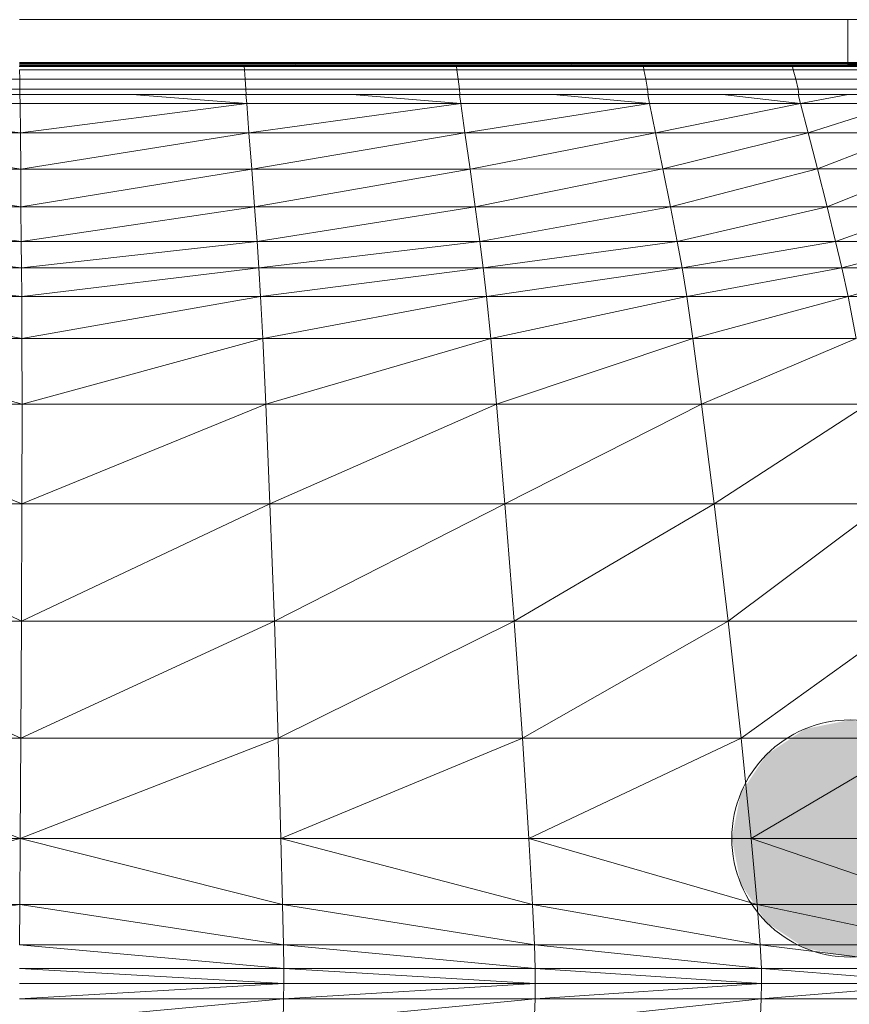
# Model space of a CAD drawing. Extents: x 180 to 9540, y 54 to 2910.
# Tile 72 of 82: x 8169 to 8274, y 1024 to 1148. Entities that reach past the tile are written whole.
import ezdxf
from ezdxf.xclip import XClip

# ---------------------------------------------------------------- set-up
doc = ezdxf.new("R2010")
doc.units = 0
doc.header["$MEASUREMENT"] = 0
doc.header["$XCLIPFRAME"] = 0
doc.layers.add('320-W Umeblowanie U_floe', color=7, linetype='Continuous')
doc.layers.add('820-G Rysunki Obrazki', color=7, linetype='Continuous')

# ---------------------------------------------------------------- blocks, each defined once
blk = doc.blocks.new('Rysunek_2_2', base_point=(4248.05, 809.8))
at = {"layer": '820-G Rysunki Obrazki', "linetype": 'Continuous', "lineweight": 13}
blk.add_hatch(color=154, dxfattribs=at).paths.add_polyline_path([(8259.18, 1044.58), (8260.32, 1038.84), (8263.57, 1033.97), (8268.44, 1030.72), (8274.18, 1029.58), (8279.92, 1030.72), (8284.78, 1033.97), (8288.03, 1038.84), (8289.18, 1044.58), (8288.03, 1050.32), (8284.78, 1055.18), (8279.92, 1058.43), (8274.18, 1059.58), (8268.44, 1058.43), (8263.57, 1055.18), (8260.32, 1050.32)])
at = {"layer": '320-W Umeblowanie U_floe', "color": 150, "linetype": 'Continuous', "lineweight": 0, "ltscale": 0.5}
for p, q in [((8169.07, 1148.12), (8273.86, 1148.12)), ((8273.86, 1142.71), (8273.86, 1148.12)), ((8273.86, 1148.12), (8305.53, 1148.12)), ((8169.06, 1142.21), (8197.49, 1142.21)), ((8273.86, 1142.71), (8169.07, 1142.71)), ((8273.86, 1142.56), (8169.07, 1142.43)), ((8169.07, 1142.56), (8273.86, 1142.56)), ((8169.07, 1142.34), (8273.86, 1142.43)), ((8169.07, 1142.27), (8273.86, 1142.34)), ((8273.86, 1142.34), (8169.07, 1142.34)), ((8169.07, 1142.34), (8169.07, 1142.34)), ((8169.07, 1142.23), (8273.86, 1142.27)), ((8273.86, 1142.27), (8169.07, 1142.27)), ((8169.07, 1142.27), (8169.07, 1142.27)), ((8169.07, 1142.21), (8169.07, 1142.23)), ((8169.07, 1142.21), (8273.86, 1142.23)), ((8273.86, 1142.23), (8169.07, 1142.23)), ((8169.07, 1142.23), (8169.07, 1142.23)), ((8169.07, 1142.21), (8273.86, 1142.21)), ((8273.86, 1142.21), (8169.07, 1142.21)), ((8169.07, 1141.79), (8169.08, 1140.6)), ((8169.07, 1141.79), (8197.52, 1141.79)), ((8197.49, 1142.21), (8197.52, 1141.79)), ((8197.49, 1142.21), (8224.33, 1142.21)), ((8197.52, 1141.79), (8224.39, 1141.79)), ((8197.61, 1140.6), (8197.52, 1141.79)), ((8224.39, 1141.79), (8224.33, 1142.21)), ((8224.33, 1142.21), (8247.99, 1142.21)), ((8224.39, 1141.79), (8224.55, 1140.6)), ((8224.39, 1141.79), (8248.06, 1141.79)), ((8247.99, 1142.21), (8248.06, 1141.79)), ((8247.99, 1142.21), (8266.86, 1142.21)), ((8248.06, 1141.79), (8266.96, 1141.79)), ((8248.3, 1140.6), (8248.06, 1141.79)), ((8266.96, 1141.79), (8266.86, 1142.21)), ((8266.86, 1142.21), (8279.37, 1142.21)), ((8266.96, 1141.79), (8279.49, 1141.79)), ((8267.26, 1140.6), (8266.96, 1141.79)), ((8273.86, 1142.71), (8273.86, 1142.56)), ((8305.53, 1142.71), (8273.86, 1142.71)), ((8273.86, 1142.56), (8273.86, 1142.43)), ((8305.51, 1142.56), (8273.86, 1142.56)), ((8273.86, 1142.43), (8273.86, 1142.34)), ((8305.47, 1142.43), (8273.86, 1142.43)), ((8273.86, 1142.34), (8273.86, 1142.27)), ((8305.4, 1142.34), (8273.86, 1142.34)), ((8273.86, 1142.27), (8273.86, 1142.23)), ((8305.31, 1142.27), (8273.86, 1142.27)), ((8305.18, 1142.23), (8273.86, 1142.21)), ((8305.18, 1142.23), (8273.86, 1142.23)), ((8273.86, 1142.23), (8273.86, 1142.21)), ((8273.86, 1142.21), (8305.03, 1142.21)), ((8140.55, 1140.6), (8169.08, 1140.6)), ((8169.08, 1140.6), (8169.1, 1139.32)), ((8197.61, 1140.6), (8169.08, 1140.6)), ((8224.55, 1140.6), (8197.61, 1140.6)), ((8197.61, 1140.6), (8197.7, 1139.32)), ((8224.55, 1140.6), (8224.71, 1139.32)), ((8248.3, 1140.6), (8224.55, 1140.6)), ((8267.26, 1140.6), (8248.3, 1140.6)), ((8248.3, 1140.6), (8248.53, 1139.33)), ((8279.84, 1140.6), (8267.26, 1140.6)), ((8267.56, 1139.33), (8267.26, 1140.6)), ((8169.1, 1139.32), (8140.49, 1139.32)), ((8169.1, 1139.32), (8169.1, 1138.64)), ((8197.7, 1139.32), (8169.1, 1139.32)), ((8224.71, 1139.32), (8197.7, 1139.32)), ((8197.74, 1138.64), (8197.7, 1139.32)), ((8248.53, 1139.33), (8224.71, 1139.32)), ((8224.71, 1139.32), (8224.77, 1138.64)), ((8267.56, 1139.33), (8248.53, 1139.33)), ((8248.61, 1138.65), (8248.53, 1139.33)), ((8280.19, 1139.33), (8267.56, 1139.33)), ((8267.66, 1138.65), (8267.56, 1139.33)), ((8169.1, 1138.64), (8140.47, 1138.64)), ((8197.74, 1138.64), (8169.1, 1138.64)), ((8169.12, 1137.52), (8169.1, 1138.64)), ((8197.8, 1137.52), (8183.32, 1138.64)), ((8197.71, 1138.64), (8197.8, 1137.52)), ((8224.77, 1138.64), (8197.74, 1138.64)), ((8211.13, 1138.64), (8224.89, 1137.52)), ((8224.73, 1138.64), (8224.89, 1137.52)), ((8248.61, 1138.65), (8224.77, 1138.64)), ((8248.77, 1137.52), (8236.56, 1138.64)), ((8248.77, 1137.52), (8248.54, 1138.65)), ((8267.66, 1138.65), (8248.61, 1138.65)), ((8258, 1138.65), (8267.87, 1137.52)), ((8267.87, 1137.52), (8267.57, 1138.65)), ((8280.32, 1138.65), (8267.66, 1138.65)), ((8273.92, 1138.65), (8267.87, 1137.52)), ((8140.43, 1137.52), (8169.16, 1133.8)), ((8140.43, 1137.52), (8169.12, 1137.52)), ((8169.12, 1137.52), (8169.16, 1133.8)), ((8169.12, 1137.52), (8197.8, 1137.52)), ((8169.16, 1133.8), (8197.8, 1137.52)), ((8198.09, 1133.8), (8197.8, 1137.52)), ((8197.8, 1137.52), (8224.89, 1137.52)), ((8198.09, 1133.8), (8224.89, 1137.52)), ((8225.42, 1133.8), (8224.89, 1137.52)), ((8224.89, 1137.52), (8248.77, 1137.52)), ((8225.42, 1133.8), (8248.77, 1137.52)), ((8249.53, 1133.8), (8248.77, 1137.52)), ((8248.77, 1137.52), (8267.87, 1137.52)), ((8249.53, 1133.8), (8267.87, 1137.52)), ((8268.83, 1133.8), (8267.87, 1137.52)), ((8267.87, 1137.52), (8280.56, 1137.52)), ((8268.83, 1133.8), (8280.56, 1137.52)), ((8140.22, 1133.8), (8169.2, 1129.23)), ((8140.22, 1133.8), (8169.16, 1133.8)), ((8169.16, 1133.8), (8169.2, 1129.23)), ((8198.09, 1133.8), (8169.16, 1133.8)), ((8198.09, 1133.8), (8169.2, 1129.23)), ((8225.42, 1133.8), (8198.09, 1133.8)), ((8198.09, 1133.8), (8198.44, 1129.23)), ((8225.42, 1133.8), (8198.44, 1129.23)), ((8249.53, 1133.8), (8225.42, 1133.8)), ((8226.06, 1129.23), (8225.42, 1133.8)), ((8249.53, 1133.8), (8226.06, 1129.23)), ((8268.83, 1133.8), (8249.53, 1133.8)), ((8249.53, 1133.8), (8250.46, 1129.24)), ((8268.83, 1133.8), (8250.46, 1129.24)), ((8281.71, 1133.81), (8268.83, 1133.8)), ((8270.01, 1129.24), (8268.83, 1133.8)), ((8281.71, 1133.81), (8270.01, 1129.24)), ((8139.97, 1129.23), (8169.24, 1124.44)), ((8139.97, 1129.23), (8169.2, 1129.23)), ((8169.2, 1129.23), (8169.24, 1124.44)), ((8198.44, 1129.23), (8169.2, 1129.23)), ((8169.24, 1124.44), (8198.44, 1129.23)), ((8226.06, 1129.23), (8198.44, 1129.23)), ((8198.79, 1124.44), (8198.44, 1129.23)), ((8198.79, 1124.44), (8226.06, 1129.23)), ((8250.46, 1129.24), (8226.06, 1129.23)), ((8226.06, 1129.23), (8226.72, 1124.44)), ((8226.72, 1124.44), (8250.46, 1129.24)), ((8270.01, 1129.24), (8250.46, 1129.24)), ((8251.41, 1124.44), (8250.46, 1129.24)), ((8251.41, 1124.44), (8270.01, 1129.24)), ((8283.11, 1129.24), (8270.01, 1129.24)), ((8271.23, 1124.45), (8270.01, 1129.24)), ((8271.23, 1124.45), (8283.11, 1129.24)), ((8139.69, 1124.44), (8169.28, 1120.07)), ((8139.69, 1124.44), (8169.24, 1124.44)), ((8169.24, 1124.44), (8169.28, 1120.07)), ((8169.24, 1124.44), (8198.79, 1124.44)), ((8198.79, 1124.44), (8169.28, 1120.07)), ((8198.79, 1124.44), (8199.11, 1120.07)), ((8198.79, 1124.44), (8226.72, 1124.44)), ((8226.72, 1124.44), (8199.11, 1120.07)), ((8226.72, 1124.44), (8227.31, 1120.07)), ((8226.72, 1124.44), (8251.41, 1124.44)), ((8251.41, 1124.44), (8227.31, 1120.07)), ((8251.41, 1124.44), (8271.23, 1124.45)), ((8251.41, 1124.44), (8252.26, 1120.07)), ((8271.23, 1124.45), (8252.26, 1120.07)), ((8272.32, 1120.07), (8271.23, 1124.45)), ((8271.23, 1124.45), (8284.56, 1124.45)), ((8284.56, 1124.45), (8272.32, 1120.07)), ((8169.28, 1120.07), (8139.45, 1120.07)), ((8139.45, 1120.07), (8169.3, 1116.73)), ((8169.28, 1120.07), (8169.3, 1116.73)), ((8199.11, 1120.07), (8169.28, 1120.07)), ((8169.3, 1116.73), (8199.11, 1120.07)), ((8227.31, 1120.07), (8199.11, 1120.07)), ((8199.34, 1116.73), (8199.11, 1120.07)), ((8199.34, 1116.73), (8227.31, 1120.07)), ((8252.26, 1120.07), (8227.31, 1120.07)), ((8227.74, 1116.73), (8227.31, 1120.07)), ((8227.74, 1116.73), (8252.26, 1120.07)), ((8272.32, 1120.07), (8252.26, 1120.07)), ((8252.88, 1116.73), (8252.26, 1120.07)), ((8252.88, 1116.73), (8272.32, 1120.07)), ((8285.86, 1120.07), (8272.32, 1120.07)), ((8273.12, 1116.73), (8272.32, 1120.07)), ((8273.12, 1116.73), (8285.86, 1120.07)), ((8139.27, 1116.73), (8169.33, 1113.1)), ((8139.27, 1116.73), (8169.3, 1116.73)), ((8169.3, 1116.73), (8169.33, 1113.1)), ((8199.34, 1116.73), (8169.3, 1116.73)), ((8199.34, 1116.73), (8169.33, 1113.1)), ((8227.74, 1116.73), (8199.34, 1116.73)), ((8199.34, 1116.73), (8199.56, 1113.1)), ((8227.74, 1116.73), (8199.56, 1113.1)), ((8252.88, 1116.73), (8227.74, 1116.73)), ((8228.15, 1113.1), (8227.74, 1116.73)), ((8252.88, 1116.73), (8228.15, 1113.1)), ((8273.12, 1116.73), (8252.88, 1116.73)), ((8252.88, 1116.73), (8253.48, 1113.1)), ((8273.12, 1116.73), (8253.48, 1113.1)), ((8286.83, 1116.73), (8273.12, 1116.73)), ((8273.9, 1113.1), (8273.12, 1116.73)), ((8286.83, 1116.73), (8273.9, 1113.1)), ((8139.1, 1113.1), (8169.35, 1107.81)), ((8139.1, 1113.1), (8169.33, 1113.1)), ((8169.33, 1113.1), (8169.35, 1107.81)), ((8199.56, 1113.1), (8169.33, 1113.1)), ((8169.35, 1107.81), (8199.56, 1113.1)), ((8228.15, 1113.1), (8199.56, 1113.1)), ((8199.83, 1107.81), (8199.56, 1113.1)), ((8199.83, 1107.81), (8228.15, 1113.1)), ((8253.48, 1113.1), (8228.15, 1113.1)), ((8228.15, 1113.1), (8228.68, 1107.81)), ((8228.68, 1107.81), (8253.48, 1113.1)), ((8273.9, 1113.1), (8253.48, 1113.1)), ((8254.25, 1107.81), (8253.48, 1113.1)), ((8254.25, 1107.81), (8273.9, 1113.1)), ((8287.78, 1113.1), (8273.9, 1113.1)), ((8274.92, 1107.81), (8273.9, 1113.1)), ((8138.87, 1107.81), (8169.37, 1099.52)), ((8138.87, 1107.81), (8169.35, 1107.81)), ((8169.35, 1107.81), (8169.37, 1099.52)), ((8169.35, 1107.81), (8199.83, 1107.81)), ((8199.83, 1107.81), (8169.37, 1099.52)), ((8199.83, 1107.81), (8200.21, 1099.52)), ((8199.83, 1107.81), (8228.68, 1107.81)), ((8228.68, 1107.81), (8200.21, 1099.52)), ((8228.68, 1107.81), (8229.42, 1099.52)), ((8228.68, 1107.81), (8254.25, 1107.81)), ((8254.25, 1107.81), (8229.42, 1099.52)), ((8254.25, 1107.81), (8255.36, 1099.52)), ((8254.25, 1107.81), (8274.92, 1107.81)), ((8274.92, 1107.81), (8255.36, 1099.52)), ((8138.52, 1099.52), (8169.36, 1086.89)), ((8138.52, 1099.52), (8169.37, 1099.52)), ((8169.37, 1099.52), (8169.36, 1086.89)), ((8169.36, 1086.89), (8200.21, 1099.52)), ((8169.37, 1099.52), (8200.21, 1099.52)), ((8200.74, 1086.89), (8200.21, 1099.52)), ((8200.21, 1099.52), (8229.42, 1099.52)), ((8200.74, 1086.89), (8229.42, 1099.52)), ((8230.48, 1086.89), (8229.42, 1099.52)), ((8229.42, 1099.52), (8255.36, 1099.52)), ((8230.48, 1086.89), (8255.36, 1099.52)), ((8256.96, 1086.89), (8255.36, 1099.52)), ((8255.36, 1099.52), (8276.39, 1099.52)), ((8256.96, 1086.89), (8276.39, 1099.52)), ((8137.98, 1086.89), (8169.32, 1072.07)), ((8137.98, 1086.89), (8169.36, 1086.89)), ((8169.36, 1086.89), (8169.32, 1072.07)), ((8200.74, 1086.89), (8169.32, 1072.07)), ((8200.74, 1086.89), (8169.36, 1086.89)), ((8230.48, 1086.89), (8200.74, 1086.89)), ((8200.74, 1086.89), (8201.3, 1072.07)), ((8230.48, 1086.89), (8201.3, 1072.07)), ((8256.96, 1086.89), (8230.48, 1086.89)), ((8231.64, 1072.07), (8230.48, 1086.89)), ((8256.96, 1086.89), (8231.64, 1072.07)), ((8278.54, 1086.89), (8256.96, 1086.89)), ((8256.96, 1086.89), (8258.73, 1072.07)), ((8278.54, 1086.89), (8258.73, 1072.07)), ((8137.34, 1072.07), (8169.22, 1057.25)), ((8137.34, 1072.07), (8169.32, 1072.07)), ((8169.32, 1072.07), (8169.22, 1057.25)), ((8169.22, 1057.25), (8201.3, 1072.07)), ((8201.3, 1072.07), (8169.32, 1072.07)), ((8231.64, 1072.07), (8201.3, 1072.07)), ((8201.77, 1057.25), (8201.3, 1072.07)), ((8201.77, 1057.25), (8231.64, 1072.07)), ((8258.73, 1072.07), (8231.64, 1072.07)), ((8231.64, 1072.07), (8232.69, 1057.25)), ((8232.69, 1057.25), (8258.73, 1072.07)), ((8280.93, 1072.07), (8258.73, 1072.07)), ((8260.36, 1057.25), (8258.73, 1072.07)), ((8260.36, 1057.25), (8280.93, 1072.07)), ((8136.68, 1057.25), (8169.13, 1044.58)), ((8136.68, 1057.25), (8169.22, 1057.25)), ((8169.22, 1057.25), (8169.13, 1044.58)), ((8201.77, 1057.25), (8169.13, 1044.58)), ((8169.22, 1057.25), (8201.77, 1057.25)), ((8201.77, 1057.25), (8202.13, 1044.58)), ((8201.77, 1057.25), (8232.69, 1057.25)), ((8232.69, 1057.25), (8202.13, 1044.58)), ((8232.69, 1057.25), (8233.51, 1044.58)), ((8232.69, 1057.25), (8260.36, 1057.25)), ((8260.36, 1057.25), (8233.51, 1044.58)), ((8260.36, 1057.25), (8261.65, 1044.58)), ((8260.36, 1057.25), (8283.16, 1057.25)), ((8283.16, 1057.25), (8261.65, 1044.58)), ((8135.82, 1036.23), (8169.13, 1044.58)), ((8169.13, 1044.58), (8136.13, 1044.58)), ((8169.13, 1044.58), (8169.08, 1036.23)), ((8202.34, 1036.23), (8169.13, 1044.58)), ((8202.13, 1044.58), (8169.13, 1044.58)), ((8202.13, 1044.58), (8202.34, 1036.23)), ((8202.13, 1044.58), (8233.98, 1036.23)), ((8233.51, 1044.58), (8202.13, 1044.58)), ((8233.51, 1044.58), (8233.98, 1036.23)), ((8262.4, 1036.23), (8233.51, 1044.58)), ((8261.65, 1044.58), (8233.51, 1044.58)), ((8262.4, 1036.23), (8261.65, 1044.58)), ((8261.65, 1044.58), (8285.97, 1036.23)), ((8284.93, 1044.58), (8261.65, 1044.58)), ((8169.08, 1036.23), (8135.67, 1031.13)), ((8169.08, 1036.23), (8135.82, 1036.23)), ((8169.08, 1036.23), (8169.06, 1031.13)), ((8202.34, 1036.23), (8169.08, 1036.23)), ((8202.44, 1031.13), (8169.08, 1036.23)), ((8202.34, 1036.23), (8202.44, 1031.13)), ((8202.34, 1036.23), (8234.22, 1031.13)), ((8202.34, 1036.23), (8233.98, 1036.23)), ((8233.98, 1036.23), (8234.22, 1031.13)), ((8262.4, 1036.23), (8233.98, 1036.23)), ((8262.77, 1031.13), (8233.98, 1036.23)), ((8262.77, 1031.13), (8262.4, 1036.23)), ((8262.4, 1036.23), (8286.5, 1031.13)), ((8262.4, 1036.23), (8285.97, 1036.23)), ((8202.44, 1031.13), (8169.06, 1031.13)), ((8202.48, 1028.16), (8169.06, 1031.13)), ((8234.22, 1031.13), (8202.44, 1031.13)), ((8202.44, 1031.13), (8202.48, 1028.16)), ((8202.44, 1031.13), (8234.31, 1028.16)), ((8234.22, 1031.13), (8234.31, 1028.16)), ((8234.22, 1031.13), (8262.77, 1031.13)), ((8262.92, 1028.16), (8234.22, 1031.13)), ((8262.92, 1028.16), (8262.77, 1031.13)), ((8262.77, 1031.13), (8286.71, 1028.16)), ((8262.77, 1031.13), (8286.5, 1031.13)), ((8202.48, 1028.16), (8169.05, 1028.16)), ((8202.48, 1026.24), (8169.05, 1028.16)), ((8202.48, 1028.16), (8202.48, 1026.24)), ((8202.48, 1028.16), (8234.31, 1026.24)), ((8202.48, 1028.16), (8234.31, 1028.16)), ((8234.31, 1028.16), (8234.31, 1026.24)), ((8262.92, 1028.16), (8234.31, 1028.16)), ((8262.93, 1026.24), (8234.31, 1028.16)), ((8262.93, 1026.24), (8262.92, 1028.16)), ((8262.92, 1028.16), (8286.74, 1026.24)), ((8262.92, 1028.16), (8286.71, 1028.16)), ((8169.04, 1024.29), (8202.48, 1026.24)), ((8169.04, 1026.24), (8202.48, 1026.24)), ((8202.46, 1024.29), (8234.31, 1026.24)), ((8202.46, 1024.29), (8202.48, 1026.24)), ((8202.48, 1026.24), (8234.31, 1026.24)), ((8234.28, 1024.29), (8262.93, 1026.24)), ((8234.28, 1024.29), (8234.31, 1026.24)), ((8234.31, 1026.24), (8262.93, 1026.24)), ((8262.9, 1024.29), (8286.74, 1026.24)), ((8262.9, 1024.29), (8262.93, 1026.24)), ((8262.93, 1026.24), (8286.74, 1026.24)), ((8202.46, 1024.29), (8169.04, 1024.29)), ((8202.46, 1024.29), (8169.04, 1021.22)), ((8202.46, 1024.29), (8202.41, 1021.22)), ((8234.28, 1024.29), (8202.41, 1021.22)), ((8234.28, 1024.29), (8202.46, 1024.29)), ((8234.18, 1021.22), (8234.28, 1024.29)), ((8262.9, 1024.29), (8234.18, 1021.22)), ((8262.9, 1024.29), (8234.28, 1024.29)), ((8262.9, 1024.29), (8262.75, 1021.22)), ((8286.71, 1024.29), (8262.9, 1024.29))]:
    blk.add_line(p, q, dxfattribs=at)
at = {"layer": '820-G Rysunki Obrazki', "color": 154, "linetype": 'Continuous', "lineweight": 13, "ltscale": 0.5}
blk.add_circle((8274.18, 1044.58), 15, dxfattribs=at)

msp = doc.modelspace()

# ---------------------------------------------------------------- block references
at = {"layer": '820-G Rysunki Obrazki', "color": 7, "linetype": 'Continuous', "lineweight": 13, "ltscale": 0.1}
ref = msp.add_blockref('Rysunek_2_2', (4248.05, 809.8), dxfattribs=at)
XClip(ref).set_block_clipping_path([(4133.6196216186, 305.1003815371), (8557.1514411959, 2650.020916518)])

doc.saveas('drawing.dxf')
